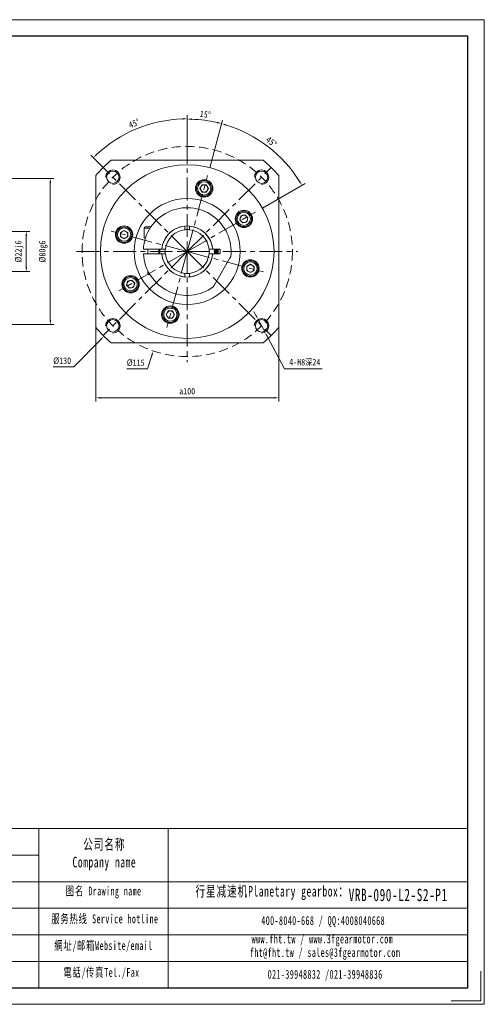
# Model space of a CAD drawing. Header units: millimetres. Extents: x -121 to 641, y -114 to 425.
# Tile 5 of 5: x 387 to 641, y -114 to 425. Entities that reach past the tile are written whole.
import ezdxf

# ---------------------------------------------------------------- set-up
doc = ezdxf.new("R2010")
doc.units = ezdxf.units.MM
doc.header["$LTSCALE"] = 10
doc.linetypes.add('CENTER', pattern=[2, 1.25, -0.25, 0.25, -0.25])
doc.linetypes.add('DASHED', pattern=[0.75, 0.5, -0.25])
doc.layers.get('0').update_dxf_attribs({"lineweight": 18})
doc.layers.add('3中心线层', color=1, linetype='CENTER', lineweight=18)
doc.layers.add('图框_外框线', color=7, linetype='Continuous', lineweight=18)
doc.styles.add('TH_GBDIM', font='txt', dxfattribs={"width": 0.8})
doc.styles.add('标准', font='txt', dxfattribs={"width": 0.667})
doc.dimstyles.new('TH_GBDIM', dxfattribs={"dimtxt": 3.5, "dimasz": 2.5, "dimexe": 2, "dimexo": 0, "dimgap": 1.5, "dimtad": 1, "dimdec": 1, "dimdsep": 46, "dimtxsty": 'TH_GBDIM', "dimcen": 2.5, "dimdle": 5, "dimclrd": 4, "dimclre": 4, "dimclrt": 3, "dimadec": 0, "dimazin": 0, "dimtfac": 0.714286, "dimtdec": 1, "dimtmove": 0, "dimatfit": 3, "dimfxl": 0, "dimtolj": 1, "dimarcsym": 0})

# ---------------------------------------------------------------- blocks, each defined once
blk = doc.blocks.new('*X8')
for points in [[(516.31, 263.33), (515.57, 262.94), (517.13, 260.94)], [(522.47, 251.89), (521.74, 251.49), (520.92, 253.89)]]:
    blk.add_hatch(color=4).paths.add_polyline_path(points, flags=0)
at = {"color": 4}
for p, q in [((515.94, 263.14), (514.75, 265.34)), ((517.13, 260.94), (520.92, 253.89)), ((531.64, 233.97), (522.1, 251.69)), ((552.11, 233.97), (531.64, 233.97))]:
    blk.add_line(p, q, dxfattribs=at)
at = {"color": 3, "insert": (542.63, 237.36), "char_height": 3.5, "width": 31.2978, "attachment_point": 5, "style": 'TH_GBDIM'}
blk.add_mtext('4-M8深24', dxfattribs=at)
blk = doc.blocks.new('*X9')
blk.add_hatch(color=4).paths.add_polyline_path([(458.63, 241.41), (459.42, 241.14), (459.83, 243.64)], flags=0)
at = {"color": 4}
for p, q in [((475.86, 298.07), (480.86, 298.07)), ((478.36, 295.57), (478.36, 300.57)), ((456.54, 233.97), (459.03, 241.27)), ((445.31, 233.97), (456.54, 233.97))]:
    blk.add_line(p, q, dxfattribs=at)
at = {"color": 3, "insert": (450.18, 237.22), "char_height": 3.5, "width": 15.2756, "attachment_point": 5, "style": 'TH_GBDIM'}
blk.add_mtext('%%C115', dxfattribs=at)
blk = doc.blocks.new('*X11')
for points in [[(430.86, 218.43), (430.86, 217.6), (428.36, 218.02)], [(525.86, 218.43), (525.86, 217.6), (528.36, 218.02)]]:
    blk.add_hatch(color=4).paths.add_polyline_path(points, flags=0)
at = {"color": 4}
for p, q in [((428.36, 256.54), (428.36, 216.02)), ((528.36, 256.54), (528.36, 216.02)), ((525.86, 218.02), (430.86, 218.02))]:
    blk.add_line(p, q, dxfattribs=at)
at = {"color": 3, "insert": (478.36, 221.62), "char_height": 3.5, "width": 15.1822, "attachment_point": 5, "style": 'TH_GBDIM'}
blk.add_mtext('a100', dxfattribs=at)
blk = doc.blocks.new('*X12')
for points in [[(389.93, 306.57), (390.76, 306.57), (390.34, 309.07)], [(389.93, 289.57), (390.76, 289.57), (390.34, 287.07)]]:
    blk.add_hatch(color=4).paths.add_polyline_path(points, flags=0)
at = {"color": 4}
for p, q in [((375.62, 309.07), (392.34, 309.07)), ((390.34, 306.57), (390.34, 289.57)), ((375.62, 287.07), (392.34, 287.07))]:
    blk.add_line(p, q, dxfattribs=at)
at = {"color": 3, "insert": (386.51, 298.07), "char_height": 3.5, "width": 19.32, "attachment_point": 5, "rotation": 90, "style": 'TH_GBDIM'}
blk.add_mtext('%%C22j6', dxfattribs=at)
blk = doc.blocks.new('*X13')
for points in [[(403.07, 335.57), (403.91, 335.57), (403.49, 338.07)], [(403.07, 260.57), (403.91, 260.57), (403.49, 258.07)]]:
    blk.add_hatch(color=4).paths.add_polyline_path(points, flags=0)
at = {"color": 4}
for p, q in [((338.12, 338.07), (405.49, 338.07)), ((403.49, 335.57), (403.49, 260.57)), ((338.12, 258.07), (405.49, 258.07))]:
    blk.add_line(p, q, dxfattribs=at)
at = {"color": 3, "insert": (399.66, 298.07), "char_height": 3.5, "width": 19.32, "attachment_point": 5, "rotation": 90, "style": 'TH_GBDIM'}
blk.add_mtext('%%C80g6', dxfattribs=at)
blk = doc.blocks.new('*X30')
for points in [[(475.86, 371.07), (475.87, 370.24), (478.36, 370.7)], [(429.09, 350.87), (428.52, 351.47), (427.01, 349.43)]]:
    blk.add_hatch(color=4).paths.add_polyline_path(points, flags=0)
at = {"color": 4}
for p, q in [((478.36, 358.57), (478.36, 372.7)), ((432.4, 344.03), (425.59, 350.84))]:
    blk.add_line(p, q, dxfattribs=at)
blk.add_arc((478.36, 298.07), 72.63, 91.9723, 133.0277, dxfattribs=at)
at = {"color": 3, "insert": (449.33, 368.17), "char_height": 3.5, "width": 12.5704, "attachment_point": 5, "rotation": 22.5, "style": 'TH_GBDIM'}
blk.add_mtext('45%%D', dxfattribs=at)
blk = doc.blocks.new('*X31')
for points in [[(480.86, 370.07), (480.87, 370.9), (478.36, 370.53)], [(494.79, 369.07), (494.59, 368.26), (497.12, 368.06)]]:
    blk.add_hatch(color=4).paths.add_polyline_path(points, flags=0)
at = {"color": 4}
for p, q in [((478.36, 358.57), (478.36, 372.53)), ((490.66, 343.95), (497.63, 369.99))]:
    blk.add_line(p, q, dxfattribs=at)
blk.add_arc((478.36, 298.07), 72.46, 76.977, 88.023, dxfattribs=at)
at = {"color": 3, "insert": (488.24, 373.13), "char_height": 3.5, "width": 10.8247, "attachment_point": 5, "rotation": 352.5, "style": 'TH_GBDIM'}
blk.add_mtext('15%%D', dxfattribs=at)
blk = doc.blocks.new('*X32')
for points in [[(499.39, 366.93), (499.62, 367.73), (497.11, 368.02)], [(540.15, 336.64), (539.43, 336.21), (541.08, 334.28)]]:
    blk.add_hatch(color=4).paths.add_polyline_path(points, flags=0)
at = {"color": 4}
for p, q in [((490.66, 343.95), (497.62, 369.95)), ((519.5, 321.82), (542.81, 335.28))]:
    blk.add_line(p, q, dxfattribs=at)
blk.add_arc((478.36, 298.07), 72.42, 31.9781, 73.0219, dxfattribs=at)
at = {"color": 3, "insert": (524.43, 358.1), "char_height": 3.5, "width": 12.8426, "attachment_point": 5, "rotation": 322.5, "style": 'TH_GBDIM'}
blk.add_mtext('45%%D', dxfattribs=at)
blk = doc.blocks.new('*X34')
blk.add_hatch(color=4).paths.add_polyline_path([(430.73, 250.25), (431.32, 249.66), (432.78, 251.74)], flags=0)
at = {"color": 4}
for p, q in [((475.86, 298.07), (480.86, 298.07)), ((478.36, 295.57), (478.36, 300.57)), ((416.34, 235.03), (431.02, 249.96)), ((405.11, 235.03), (416.34, 235.03))]:
    blk.add_line(p, q, dxfattribs=at)
at = {"color": 3, "insert": (409.97, 238.28), "char_height": 3.5, "width": 15.3689, "attachment_point": 5, "style": 'TH_GBDIM'}
blk.add_mtext('%%C130', dxfattribs=at)

msp = doc.modelspace()

# ---------------------------------------------------------------- linework, layer by layer
at = {"color": 7, "linetype": 'Continuous', "lineweight": 15}
for p, q in [((436.83, 348.07), (519.9, 348.07)), ((428.36, 256.54), (428.36, 339.61)), ((528.36, 339.61), (528.36, 256.54)), ((485.31, 332.6), (486.46, 334.6)), ((486.46, 334.6), (488.77, 334.6)), ((488.77, 334.6), (489.92, 332.6)), ((486.46, 330.6), (485.31, 332.6)), ((488.77, 330.6), (486.46, 330.6)), ((489.92, 332.6), (488.77, 330.6)), ((507.69, 317.58), (509.92, 318.18)), ((509.92, 318.18), (511.55, 316.55)), ((507.09, 315.35), (507.69, 317.58)), ((508.73, 313.72), (507.09, 315.35)), ((510.96, 314.31), (508.73, 313.72)), ((511.55, 316.55), (510.96, 314.31)), ((441.83, 308.48), (443.83, 309.63)), ((441.83, 306.17), (441.83, 308.48)), ((443.83, 309.63), (445.83, 308.48)), ((445.83, 308.48), (445.83, 306.17)), ((454.86, 310.82), (454.86, 305.57)), ((458.03, 310.82), (454.86, 310.82)), ((458.52, 311.57), (455.61, 311.57)), ((477.11, 312.02), (477.11, 311.51)), ((477.11, 311.51), (477.11, 310.59)), ((477.11, 310.59), (477.11, 310.01)), ((479.61, 312.02), (479.61, 311.51)), ((479.61, 310.59), (479.61, 311.51)), ((479.61, 310.59), (479.61, 310.01)), ((443.83, 305.02), (441.83, 306.17)), ((445.83, 306.17), (443.83, 305.02)), ((455.56, 305.57), (454.86, 305.57)), ((463.92, 299.32), (454.9, 299.32)), ((454.9, 296.82), (463.92, 296.82)), ((456.86, 299.32), (456.86, 296.82)), ((462.86, 299.32), (462.86, 296.82)), ((463.16, 299.32), (463.11, 298.07)), ((463.11, 298.07), (463.16, 296.82)), ((465.85, 299.32), (464.92, 299.32)), ((464.92, 296.82), (465.85, 296.82)), ((491.8, 299.32), (490.88, 299.32)), ((490.88, 296.82), (491.8, 296.82)), ((495.96, 299.32), (492.81, 299.32)), ((492.81, 296.82), (495.96, 296.82)), ((496.36, 297.22), (496.36, 298.92)), ((493.28, 279.92), (501.55, 294.23)), ((510.89, 289.97), (512.89, 291.13)), ((512.89, 291.13), (514.89, 289.97)), ((456.86, 287.41), (456.86, 285.82)), ((456.86, 285.82), (457.72, 285.82)), ((457.87, 285.57), (457.11, 285.57)), ((477.11, 286.14), (477.11, 285.56)), ((477.11, 285.56), (477.11, 284.63)), ((479.61, 286.14), (479.61, 285.56)), ((479.61, 284.63), (479.61, 285.56)), ((510.89, 287.67), (510.89, 289.97)), ((512.89, 286.51), (510.89, 287.67)), ((514.89, 287.67), (512.89, 286.51)), ((514.89, 289.97), (514.89, 287.67)), ((445.17, 279.6), (445.77, 281.83)), ((445.77, 281.83), (448, 282.43)), ((448, 282.43), (449.63, 280.8)), ((449.63, 280.8), (449.04, 278.56)), ((477.11, 284.63), (477.11, 284.13)), ((479.61, 284.63), (479.61, 284.13)), ((446.8, 277.97), (445.17, 279.6)), ((449.04, 278.56), (446.8, 277.97)), ((466.8, 263.54), (467.96, 265.54)), ((467.96, 265.54), (470.26, 265.54)), ((470.26, 265.54), (471.42, 263.54)), ((467.96, 261.54), (466.8, 263.54)), ((470.26, 261.54), (467.96, 261.54)), ((471.42, 263.54), (470.26, 261.54)), ((519.9, 248.07), (436.83, 248.07))]:
    msp.add_line(p, q, dxfattribs=at)
for points in [[(493.56, 296.82), (493.61, 298.07), (493.56, 299.32)], [(494.72, 299.32), (494.76, 298.42), (494.72, 296.82)]]:
    msp.add_lwpolyline(points, dxfattribs=at)
at = {"color": 1, "linetype": 'DASHED'}
msp.add_circle((478.36, 298.07), 57.5, dxfattribs=at)
at = {"color": 7, "linetype": 'Continuous', "lineweight": 15}
for centre, radius in [((478.36, 298.07), 47.5), ((437.7, 338.73), 3.4), ((519.02, 338.73), 3.4), ((487.62, 332.6), 4.75), ((487.62, 332.6), 4.25), ((487.62, 332.6), 3.63), ((478.36, 298.07), 29), ((509.32, 315.95), 4.75), ((509.32, 315.95), 4.25), ((509.32, 315.95), 3.63), ((443.83, 307.33), 4.75), ((443.83, 307.33), 4.25), ((443.83, 307.33), 3.63), ((512.89, 288.82), 4.75), ((512.89, 288.82), 4.25), ((512.89, 288.82), 3.63), ((447.4, 280.2), 4.75), ((447.4, 280.2), 4.25), ((447.4, 280.2), 3.63), ((469.11, 263.54), 4.75), ((469.11, 263.54), 4.25), ((469.11, 263.54), 3.63), ((437.7, 257.41), 3.4), ((519.02, 257.41), 3.4)]:
    msp.add_circle(centre, radius, dxfattribs=at)
for centre, radius, start, end in [((478.36, 298.07), 65, 129.7151, 140.2849), ((478.36, 298.07), 65, 39.7151, 50.2849), ((487.62, 332.6), 2, 90, 150), ((487.62, 332.6), 2, 30, 90), ((487.62, 332.6), 2, 150, 210), ((487.62, 332.6), 2, 210, 270), ((487.62, 332.6), 2, 270, 330), ((487.62, 332.6), 2, 330, 30), ((478.36, 298.07), 24, 353.5565, 177.0145), ((509.32, 315.95), 2, 105, 165), ((509.32, 315.95), 2, 45, 105), ((509.32, 315.95), 2, 165, 225), ((509.32, 315.95), 2, 225, 285), ((509.32, 315.95), 2, 285, 345), ((509.32, 315.95), 2, 345, 45), ((443.83, 307.33), 2, 120, 180), ((443.83, 307.33), 2, 180, 240), ((443.83, 307.33), 2, 60, 120), ((443.83, 307.33), 2, 0, 60), ((443.83, 307.33), 2, 300, 360), ((455.61, 310.82), 0.75, 90, 180), ((478.36, 298.07), 14, 5.1225, 174.8775), ((478.36, 298.07), 14, 95.1225, 174.8775), ((478.36, 298.07), 12, 95.9792, 174.0208), ((478.36, 298.07), 12.1, 84.0704, 95.9296), ((478.36, 298.07), 14, 5.1225, 84.8775), ((478.36, 298.07), 12, 5.9792, 84.0208), ((443.83, 307.33), 2, 240, 300), ((478.36, 298.07), 24, 182.9855, 306.4435), ((478.36, 298.07), 15, 175.2198, 184.7802), ((478.36, 298.07), 14, 185.1225, 264.8775), ((478.36, 298.07), 14, 185.1225, 354.8775), ((478.36, 298.07), 12.1, 174.0704, 185.9296), ((478.36, 298.07), 12, 185.9792, 264.0208), ((478.36, 298.07), 12, 275.9792, 354.0208), ((478.36, 298.07), 14, 275.1225, 354.8775), ((478.36, 298.07), 12.1, 354.0704, 5.9296), ((478.36, 298.07), 15, 355.2198, 4.7802), ((478.36, 298.07), 15.75, 355.4479, 4.5521), ((478.36, 298.07), 16, 355.5192, 4.4808), ((478.36, 298.07), 17, 355.7833, 4.2167), ((495.96, 298.92), 0.4, 360, 90), ((495.96, 297.22), 0.4, 270, 0), ((478.36, 298.07), 12.1, 264.0704, 275.9296), ((512.89, 288.82), 2, 120, 180), ((512.89, 288.82), 2, 180, 240), ((512.89, 288.82), 2, 60, 120), ((512.89, 288.82), 2, 240, 300), ((512.89, 288.82), 2, 0, 60), ((512.89, 288.82), 2, 300, 360), ((447.4, 280.2), 2, 165, 225), ((447.4, 280.2), 2, 105, 165), ((447.4, 280.2), 2, 45, 105), ((447.4, 280.2), 2, 345, 45), ((447.4, 280.2), 2, 225, 285), ((447.4, 280.2), 2, 285, 345), ((469.11, 263.54), 2, 150, 210), ((469.11, 263.54), 2, 90, 150), ((469.11, 263.54), 2, 30, 90), ((469.11, 263.54), 2, 330, 30), ((469.11, 263.54), 2, 210, 270), ((469.11, 263.54), 2, 270, 330), ((478.36, 298.07), 65, 219.7151, 230.2849), ((478.36, 298.07), 65, 309.7151, 320.2849)]:
    msp.add_arc(centre, radius, start, end, dxfattribs=at)
at = {"color": 4}
for centre in [(437.7, 338.73), (519.02, 338.73), (437.7, 257.41), (519.02, 257.41)]:
    msp.add_arc(centre, 4, 270, 180, dxfattribs=at)
at = {"color": 7, "linetype": 'Continuous', "lineweight": 15}
for points in [[(454.9, 299.32), (454.4, 299.32)], [(454.4, 296.82), (454.9, 296.82)], [(464.42, 299.32), (463.92, 299.32)], [(463.92, 296.82), (464.42, 296.82)], [(492.81, 299.32), (492.31, 299.32)], [(492.31, 296.82), (492.81, 296.82)], [(502.21, 295.38), (501.55, 294.23)], [(456.86, 285.82), (457.11, 285.57)], [(493.28, 279.92), (492.62, 278.77)]]:
    msp.add_open_spline(points, degree=1, dxfattribs=at)
for points, knots in [([(464.92, 299.32), (464.88, 299.32), (464.71, 299.32), (464.54, 299.32), (464.42, 299.32)], [0, 0, 0, 0, 0.1248457, 0.5020797, 0.5020797, 0.5020797, 0.5020797]), ([(464.42, 296.82), (464.54, 296.82), (464.71, 296.82), (464.88, 296.82), (464.92, 296.82)], [0, 0, 0, 0, 0.377234, 0.5020797, 0.5020797, 0.5020797, 0.5020797]), ([(465.85, 299.32), (465.95, 299.32), (466.14, 299.32), (466.33, 299.32), (466.43, 299.32)], [0, 0, 0, 0, 0.2972357, 0.5803622, 0.5803622, 0.5803622, 0.5803622]), ([(466.43, 296.82), (466.33, 296.82), (466.14, 296.82), (465.95, 296.82), (465.85, 296.82)], [0, 0, 0, 0, 0.2831266, 0.5803622, 0.5803622, 0.5803622, 0.5803622]), ([(490.3, 299.32), (490.39, 299.32), (490.59, 299.32), (490.78, 299.32), (490.88, 299.32)], [0, 0, 0, 0, 0.2831266, 0.5803622, 0.5803622, 0.5803622, 0.5803622]), ([(490.88, 296.82), (490.78, 296.82), (490.59, 296.82), (490.39, 296.82), (490.3, 296.82)], [0, 0, 0, 0, 0.2972357, 0.5803622, 0.5803622, 0.5803622, 0.5803622]), ([(492.31, 299.32), (492.18, 299.32), (492.01, 299.32), (491.85, 299.32), (491.8, 299.32)], [0, 0, 0, 0, 0.377234, 0.5020797, 0.5020797, 0.5020797, 0.5020797]), ([(491.8, 296.82), (491.85, 296.82), (492.01, 296.82), (492.18, 296.82), (492.31, 296.82)], [0, 0, 0, 0, 0.1248457, 0.5020797, 0.5020797, 0.5020797, 0.5020797])]:
    msp.add_open_spline(points, degree=3, knots=knots, dxfattribs=at)
at = {"layer": '3中心线层'}
for p, q in [((478.36, 358.57), (478.36, 237.57)), ((478.36, 298.07), (432.4, 344.03)), ((478.36, 298.07), (524.32, 344.03)), ((478.36, 298.07), (489.53, 339.73)), ((478.36, 298.07), (515.71, 319.64)), ((478.36, 298.07), (436.7, 309.24)), ((417.86, 298.07), (538.86, 298.07)), ((478.36, 298.07), (432.4, 252.11)), ((478.36, 298.07), (441.01, 276.51)), ((478.36, 298.07), (467.2, 256.41)), ((478.36, 298.07), (524.32, 252.11)), ((478.36, 298.07), (520.02, 286.91))]:
    msp.add_line(p, q, dxfattribs=at)
at = {"layer": '图框_外框线'}
for p, q in [((-53.79, -17.7), (631.74, -17.7)), ((397.18, -17.7), (397.18, -104.77)), ((467.97, -17.7), (467.97, -104.77)), ((11.9, -32.23), (397.18, -32.23)), ((-53.79, -46.76), (631.74, -46.76)), ((11.9, -61.28), (631.74, -61.28)), ((11.9, -75.81), (631.74, -75.81)), ((11.9, -90.34), (631.74, -90.34))]:
    msp.add_line(p, q, dxfattribs=at)
at = {"layer": '图框_外框线', "color": 3}
msp.add_lwpolyline([(-121.1, -113.84), (640.81, -113.84), (640.81, 424.93), (-121.1, 424.93)], close=True, dxfattribs=at)
at = {"layer": '图框_外框线', "color": 3, "lineweight": 25}
msp.add_lwpolyline([(-75.75, -104.77), (631.74, -104.77), (631.74, 415.86), (-75.75, 415.86)], close=True, dxfattribs=at)
at = {"layer": '图框_外框线', "color": 3}
msp.add_lwpolyline([(638.99, -95.7), (638.99, -112.03), (622.67, -112.03)], dxfattribs=at)

# ---------------------------------------------------------------- texts
at = {"layer": '图框_外框线', "color": 1, "attachment_point": 2, "style": '标准'}
for s, insert, char_height, width in [('\\T1.1;公司名称\\PCompany name', (433.03, -23.43), 5.8114, 75.2396), ('\\T1.1;  行星减速机Planetary gearbox：', (521.91, -49.06), 5.8114, 91.3998), ('\\T1.1;图名 Drawing name', (432.63, -49.43), 4.8428, 61.9336), ('{\\T1.10000;VRB-090-L2-S2-P1}', (593.71, -50.6), 6.78, 49.3411), ('\\T1.1;服务热线 Service hotline', (433.31, -64.66), 4.8428, 68.9999), ('\\T1.1;400-8040-668 / QQ:4008040668', (552.69, -65.59), 4.8428, 141.0013), ('\\T1.1;www.fht.tw / www.3fgearmotor.com ', (552.25, -75.67), 4.8428, 141.16), ('\\T1.1;網址/邮箱Website/email', (432.56, -79.25), 4.8428, 71.8224), ('{\\T1.10000;fht@fht.tw / sales@3fgearmotor.com }', (553.72, -83.05), 4.8428, 141.16), ('\\T1.1;電話/传真Tel./Fax', (431.48, -93.96), 4.8428, 72.6863), ('\\T1.1;021-39948832 /021-39948836 ', (553.77, -95.02), 4.8428, 107.7864)]:
    msp.add_mtext(s, dxfattribs=dict(at, insert=insert, char_height=char_height, width=width))

# ---------------------------------------------------------------- dimensions: what is measured, and where the dimension line sits
for base, line1, line2, picture, middle in [((450.57, 365.17), ((478.36, 358.57), (478.36, 237.57)), ((478.36, 298.07), (432.4, 344.03)), '*X30', (449.33, 368.17)), ((487.82, 369.91), ((478.36, 298.07), (490.66, 343.95)), ((478.36, 358.57), (478.36, 237.57)), '*X31', (488.24, 373.13)), ((522.45, 355.52), ((478.36, 298.07), (519.5, 321.82)), ((478.36, 298.07), (490.66, 343.95)), '*X32', (524.43, 358.1))]:
    dim = msp.add_angular_dim_2l(base=base, line1=line1, line2=line2, dimstyle='TH_GBDIM', override={"dimtad": 1, "dimtih": 0, "dimtoh": 0, "dimsah": 1, "dimtdec": 0, "dimtzin": 0})
    dim.commit()
    dim.dimension.update_dxf_attribs({"geometry": picture, "text_midpoint": middle})
for p1, p2, picture, middle in [((496.89, 352.51), (459.83, 243.64), '*X9', (456.54, 233.97)), ((523.95, 344.41), (432.78, 251.74), '*X34', (416.34, 235.03))]:
    dim = msp.add_diameter_dim_2p(p1=p1, p2=p2, dimstyle='TH_GBDIM', override={"dimtih": 1, "dimtoh": 1, "dimpost": '%%C<>', "dimsah": 1, "dimtofl": 0, "dimtzin": 0})
    dim.commit()
    dim.dimension.update_dxf_attribs({"geometry": picture, "text_midpoint": middle, "dimtype": 163})
for base, p1, p2, text, picture, middle in [((403.49, 258.07), (338.12, 338.07), (338.12, 258.07), '%%C<>g6', '*X13', (399.66, 298.07)), ((390.34, 287.07), (375.62, 309.07), (375.62, 287.07), '%%C<>j6', '*X12', (386.51, 298.07))]:
    dim = msp.add_linear_dim(base=base, p1=p1, p2=p2, angle=90, text=text, dimstyle='TH_GBDIM', override={"dimsah": 1, "dimtzin": 0})
    dim.commit()
    dim.dimension.update_dxf_attribs({"geometry": picture, "text_midpoint": middle})
dim = msp.add_diameter_dim_2p(p1=(517.13, 260.94), p2=(520.92, 253.89), text='4-M8深24', dimstyle='TH_GBDIM', override={"dimtoh": 1, "dimpost": '%%C<>', "dimsah": 1, "dimtzin": 0})
dim.commit()
dim.dimension.update_dxf_attribs({"geometry": '*X8', "text_midpoint": (531.64, 233.97), "dimtype": 163})
dim = msp.add_linear_dim(base=(428.36, 218.02), p1=(528.36, 256.54), p2=(428.36, 256.54), text='a<>', dimstyle='TH_GBDIM', override={"dimsah": 1, "dimtzin": 0})
dim.commit()
dim.dimension.update_dxf_attribs({"geometry": '*X11', "text_midpoint": (478.36, 221.62)})

doc.saveas('drawing.dxf')
